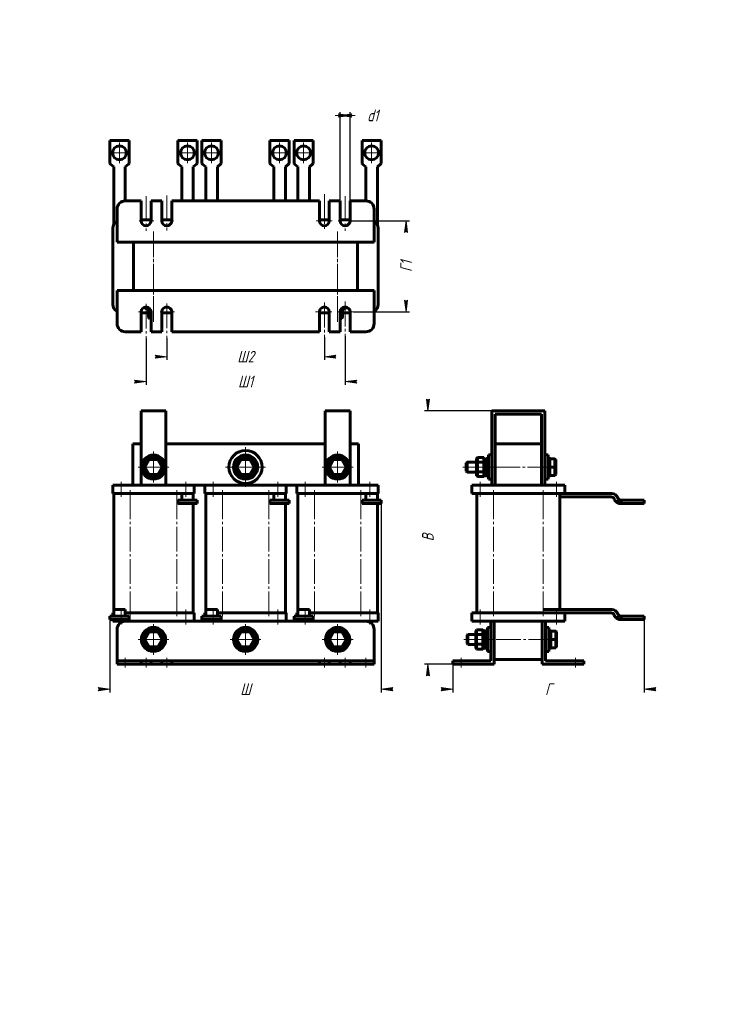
# Model space of a CAD drawing. Header units: millimetres. Extents: x 0 to 420, y 0 to 594.
import ezdxf

# ---------------------------------------------------------------- set-up
doc = ezdxf.new("R2010")
doc.units = ezdxf.units.MM
for name, pattern in [('K5LT_AXLED', [19.5, 15, -1.5, 1.5, -1.5]), ('K5LT_BASIC', [0]), ('K5LT_THIN', [0])]:
    doc.linetypes.add(name, pattern=pattern)
doc.layers.add('Системный слой', color=7, linetype='Continuous')
doc.styles.add('KDIMTEXTSTYLE', font='GOST_AU.SHX', dxfattribs={"width": 0.96, "oblique": 15, "height": 5})
doc.dimstyles.new('KDIMSTYLE (1.00)', dxfattribs={"dimtxt": 5, "dimasz": 1, "dimexe": 2, "dimexo": 0, "dimgap": 1, "dimtad": 1, "dimtxsty": 'KDIMTEXTSTYLE', "dimsah": 1, "dimcen": 0, "dimdle": 1, "dimadec": 0, "dimazin": 0, "dimtfac": 0.667, "dimtmove": 0, "dimatfit": 3, "dimfxl": 1, "dimtvp": 1, "dimtolj": 1, "dimtzin": 0, "dimarcsym": 0})

# ---------------------------------------------------------------- blocks, each defined once
blk = doc.blocks.new('U0')
at = {"layer": 'Системный слой', "color": 150, "linetype": 'K5LT_BASIC', "lineweight": 60, "true_color": 0x0080ff}
for p, q in [((167.18, 234.11), (167.18, 236.11)), ((167.18, 231.11), (167.18, 232.11))]:
    blk.add_line(p, q, dxfattribs=at)
blk = doc.blocks.new('U1')
at = {"layer": 'Системный слой', "color": 150, "linetype": 'K5LT_BASIC', "lineweight": 60, "true_color": 0x0080ff}
for p, q in [((111.68, 234.11), (111.68, 236.11)), ((111.68, 231.11), (111.68, 232.11))]:
    blk.add_line(p, q, dxfattribs=at)
blk = doc.blocks.new('U2')
at = {"layer": 'Системный слой', "color": 150, "linetype": 'K5LT_BASIC', "lineweight": 60, "true_color": 0x0080ff}
for p, q in [((105.18, 231.11), (111.68, 231.11)), ((160.68, 231.11), (167.18, 231.11))]:
    blk.add_line(p, q, dxfattribs=at)
blk = doc.blocks.new('U3')
at = {"layer": 'Системный слой', "color": 150, "linetype": 'K5LT_BASIC', "lineweight": 60, "true_color": 0x0080ff}
for p, q in [((68.18, 338.11), (73.18, 338.11)), ((88.18, 338.11), (184.18, 338.11)), ((199.18, 338.11), (204.18, 338.11))]:
    blk.add_line(p, q, dxfattribs=at)
blk = doc.blocks.new('U4')
at = {"layer": 'Системный слой', "color": 150, "linetype": 'K5LT_BASIC', "lineweight": 60, "true_color": 0x0080ff}
for p, q in [((105.18, 313.11), (111.68, 313.11)), ((160.68, 313.11), (167.18, 313.11))]:
    blk.add_line(p, q, dxfattribs=at)
blk = doc.blocks.new('U5')
at = {"layer": 'Системный слой', "color": 150, "linetype": 'K5LT_BASIC', "lineweight": 60, "true_color": 0x0080ff}
for p, q in [((56.18, 234.11), (56.18, 236.11)), ((56.18, 231.11), (56.18, 232.11))]:
    blk.add_line(p, q, dxfattribs=at)
blk = doc.blocks.new('U6')
at = {"layer": 'Системный слой', "color": 30, "linetype": 'K5LT_AXLED', "lineweight": 18, "true_color": 0xff8000}
for q in [(80.68, 229.41), (71.38, 220.11), (89.98, 220.11), (80.68, 210.81)]:
    blk.add_line((80.68, 220.11), q, dxfattribs=at)
blk = doc.blocks.new('U7')
at = {"layer": 'Системный слой', "color": 30, "linetype": 'K5LT_AXLED', "lineweight": 18, "true_color": 0xff8000}
for q in [(80.68, 333.41), (71.38, 324.11), (89.98, 324.11), (80.68, 314.81)]:
    blk.add_line((80.68, 324.11), q, dxfattribs=at)
blk = doc.blocks.new('U8')
at = {"layer": 'Системный слой', "color": 30, "linetype": 'K5LT_AXLED', "lineweight": 18, "true_color": 0xff8000}
for q in [(136.18, 229.41), (126.88, 220.11), (145.48, 220.11), (136.18, 210.81)]:
    blk.add_line((136.18, 220.11), q, dxfattribs=at)
blk = doc.blocks.new('U9')
at = {"layer": 'Системный слой', "color": 30, "linetype": 'K5LT_AXLED', "lineweight": 18, "true_color": 0xff8000}
for q in [(136.18, 336.11), (124.18, 324.11), (148.18, 324.11), (136.18, 312.11)]:
    blk.add_line((136.18, 324.11), q, dxfattribs=at)
blk = doc.blocks.new('U10')
at = {"layer": 'Системный слой', "color": 30, "linetype": 'K5LT_AXLED', "lineweight": 18, "true_color": 0xff8000}
for q in [(191.68, 229.41), (182.38, 220.11), (200.98, 220.11), (191.68, 210.81)]:
    blk.add_line((191.68, 220.11), q, dxfattribs=at)
blk = doc.blocks.new('U11')
at = {"layer": 'Системный слой', "color": 30, "linetype": 'K5LT_AXLED', "lineweight": 18, "true_color": 0xff8000}
for q in [(191.68, 333.41), (182.38, 324.11), (200.98, 324.11), (191.68, 314.81)]:
    blk.add_line((191.68, 324.11), q, dxfattribs=at)
blk = doc.blocks.new('KDIMARROW_01')
at = {"layer": 'Системный слой'}
blk.add_hatch(color=0, dxfattribs=at).paths.add_polyline_path([(-7, -0.92), (0, 0), (-7, 0.92), (-6.3, 0)])
at = {"layer": 'Системный слой', "color": 0, "linetype": 'K5LT_THIN', "lineweight": 18}
for p, q in [((-6.3, 0), (-7, 0.92)), ((-7, 0.92), (0, 0)), ((0, 0), (-7, -0.92)), ((-7, -0.92), (-6.3, 0)), ((0, 0), (-1, 0))]:
    blk.add_line(p, q, dxfattribs=at)
blk = doc.blocks.new('U12')
at = {"layer": 'Системный слой', "color": 150, "linetype": 'K5LT_BASIC', "lineweight": 60, "true_color": 0x0080ff}
for p, q in [((270.2, 220.11), (270.2, 223.11)), ((270.2, 217.11), (270.2, 220.11))]:
    blk.add_line(p, q, dxfattribs=at)
blk = doc.blocks.new('U13')
at = {"layer": 'Системный слой', "color": 150, "linetype": 'K5LT_BASIC', "lineweight": 60, "true_color": 0x0080ff}
for p, q in [((269.7, 220.11), (269.7, 222.61)), ((269.7, 217.61), (269.7, 220.11))]:
    blk.add_line(p, q, dxfattribs=at)
blk = doc.blocks.new('U14')
at = {"layer": 'Системный слой', "color": 150, "linetype": 'K5LT_BASIC', "lineweight": 60, "true_color": 0x0080ff}
for p, q in [((280.34, 328.75), (280.3, 328.51)), ((280.96, 329.33), (280.34, 328.75)), ((281.77, 329.09), (280.96, 329.33)), ((282, 328.51), (281.77, 329.09))]:
    blk.add_line(p, q, dxfattribs=at)
blk = doc.blocks.new('U15')
at = {"layer": 'Системный слой', "color": 150, "linetype": 'K5LT_BASIC', "lineweight": 60, "true_color": 0x0080ff}
for p, q in [((280.34, 328.75), (280.3, 328.51)), ((280.96, 329.33), (280.34, 328.75)), ((281.77, 329.09), (280.96, 329.33)), ((282, 328.51), (281.77, 329.09))]:
    blk.add_line(p, q, dxfattribs=at)
blk = doc.blocks.new('U16')
at = {"layer": 'Системный слой', "color": 150, "linetype": 'K5LT_BASIC', "lineweight": 60, "true_color": 0x0080ff}
for p, q in [((269.7, 324.11), (269.7, 327.11)), ((269.7, 321.11), (269.7, 324.11))]:
    blk.add_line(p, q, dxfattribs=at)
blk = doc.blocks.new('U17')
at = {"layer": 'Системный слой', "color": 150, "linetype": 'K5LT_BASIC', "lineweight": 60, "true_color": 0x0080ff}
for p, q in [((269.2, 324.11), (269.2, 326.61)), ((269.2, 321.61), (269.2, 324.11))]:
    blk.add_line(p, q, dxfattribs=at)
blk = doc.blocks.new('U18')
at = {"layer": 'Системный слой', "color": 150, "linetype": 'K5LT_BASIC', "lineweight": 60, "true_color": 0x0080ff}
for p, q in [((180.68, 473.2), (186.68, 473.2)), ((193.18, 473.2), (199.18, 473.2))]:
    blk.add_line(p, q, dxfattribs=at)
blk = doc.blocks.new('U19')
at = {"layer": 'Системный слой', "color": 150, "linetype": 'K5LT_BASIC', "lineweight": 60, "true_color": 0x0080ff}
for p, q in [((186.68, 417.2), (180.68, 417.2)), ((199.18, 417.2), (194.68, 417.2))]:
    blk.add_line(p, q, dxfattribs=at)
blk = doc.blocks.new('U20')
at = {"layer": 'Системный слой', "color": 150, "linetype": 'K5LT_BASIC', "lineweight": 60, "true_color": 0x0080ff}
for p, q in [((73.18, 473.2), (79.18, 473.2)), ((85.68, 473.2), (91.68, 473.2))]:
    blk.add_line(p, q, dxfattribs=at)
blk = doc.blocks.new('U21')
at = {"layer": 'Системный слой', "color": 150, "linetype": 'K5LT_BASIC', "lineweight": 60, "true_color": 0x0080ff}
for p, q in [((77.68, 417.2), (73.18, 417.2)), ((91.68, 417.2), (85.68, 417.2))]:
    blk.add_line(p, q, dxfattribs=at)
blk = doc.blocks.new('U22')
at = {"layer": 'Системный слой', "color": 30, "linetype": 'K5LT_AXLED', "lineweight": 18, "true_color": 0xff8000}
for q in [(60.18, 519.9), (53.98, 513.7), (66.38, 513.7), (60.18, 507.5)]:
    blk.add_line((60.18, 513.7), q, dxfattribs=at)
blk = doc.blocks.new('U23')
at = {"layer": 'Системный слой', "color": 30, "linetype": 'K5LT_AXLED', "lineweight": 18, "true_color": 0xff8000}
for q in [(101.18, 519.9), (94.98, 513.7), (107.38, 513.7), (101.18, 507.5)]:
    blk.add_line((101.18, 513.7), q, dxfattribs=at)
blk = doc.blocks.new('U24')
at = {"layer": 'Системный слой', "color": 30, "linetype": 'K5LT_AXLED', "lineweight": 18, "true_color": 0xff8000}
for q in [(115.68, 519.9), (109.48, 513.7), (121.88, 513.7), (115.68, 507.5)]:
    blk.add_line((115.68, 513.7), q, dxfattribs=at)
blk = doc.blocks.new('U25')
at = {"layer": 'Системный слой', "color": 30, "linetype": 'K5LT_AXLED', "lineweight": 18, "true_color": 0xff8000}
for q in [(156.68, 519.9), (150.48, 513.7), (162.88, 513.7), (156.68, 507.5)]:
    blk.add_line((156.68, 513.7), q, dxfattribs=at)
blk = doc.blocks.new('U26')
at = {"layer": 'Системный слой', "color": 30, "linetype": 'K5LT_AXLED', "lineweight": 18, "true_color": 0xff8000}
for q in [(171.18, 519.9), (164.98, 513.7), (177.38, 513.7), (171.18, 507.5)]:
    blk.add_line((171.18, 513.7), q, dxfattribs=at)
blk = doc.blocks.new('U27')
at = {"layer": 'Системный слой', "color": 30, "linetype": 'K5LT_AXLED', "lineweight": 18, "true_color": 0xff8000}
for q in [(212.18, 519.9), (205.98, 513.7), (218.38, 513.7), (212.18, 507.5)]:
    blk.add_line((212.18, 513.7), q, dxfattribs=at)
blk = doc.blocks.new('KDIMARROW_02')
at = {"layer": 'Системный слой'}
blk.add_hatch(color=0, dxfattribs=at).paths.add_polyline_path([(6.3, 0), (7, 0.92), (0, 0), (7, -0.92)])
at = {"layer": 'Системный слой', "color": 0, "linetype": 'K5LT_THIN', "lineweight": 18}
for p, q in [((0, 0), (-1, 0)), ((7, 0.92), (0, 0)), ((0, 0), (7, -0.92)), ((0, 0), (9, 0)), ((6.3, 0), (7, 0.92)), ((7, -0.92), (6.3, 0))]:
    blk.add_line(p, q, dxfattribs=at)

msp = doc.modelspace()

# ---------------------------------------------------------------- linework, layer by layer
at = {"layer": 'Системный слой', "color": 150, "linetype": 'K5LT_BASIC', "lineweight": 60, "true_color": 0x0080ff}
for p, q in [((54.384, 507.202), (54.384, 521.202)), ((54.384, 521.202), (65.984, 521.202)), ((65.984, 507.202), (65.984, 521.202)), ((95.384, 507.202), (95.384, 521.202)), ((95.384, 521.202), (106.984, 521.202)), ((106.984, 507.202), (106.984, 521.202)), ((109.884, 507.202), (109.884, 521.202)), ((109.884, 521.202), (121.484, 521.202)), ((121.484, 507.202), (121.484, 521.202)), ((150.884, 507.202), (150.884, 521.202)), ((150.884, 521.202), (162.484, 521.202)), ((162.484, 507.202), (162.484, 521.202)), ((165.384, 507.202), (165.384, 521.202)), ((165.384, 521.202), (176.984, 521.202)), ((176.984, 507.202), (176.984, 521.202)), ((206.384, 507.202), (206.384, 521.202)), ((206.384, 521.202), (217.984, 521.202)), ((217.984, 507.202), (217.984, 521.202)), ((54.778, 506.858), (54.384, 507.202)), ((56.684, 505.202), (54.778, 506.858)), ((56.684, 503.087), (56.684, 505.202)), ((63.684, 505.202), (65.589, 506.858)), ((63.684, 503.087), (63.684, 505.202)), ((65.984, 507.202), (65.589, 506.858)), ((95.778, 506.858), (95.384, 507.202)), ((97.684, 505.202), (95.778, 506.858)), ((97.684, 503.087), (97.684, 505.202)), ((104.684, 505.202), (106.589, 506.858)), ((104.684, 503.087), (104.684, 505.202)), ((106.984, 507.202), (106.589, 506.858)), ((110.278, 506.858), (109.884, 507.202)), ((112.184, 505.202), (110.278, 506.858)), ((112.184, 503.087), (112.184, 505.202)), ((119.184, 505.202), (121.089, 506.858)), ((119.184, 503.087), (119.184, 505.202)), ((121.484, 507.202), (121.089, 506.858)), ((151.278, 506.858), (150.884, 507.202)), ((153.184, 505.202), (151.278, 506.858)), ((153.184, 503.087), (153.184, 505.202)), ((160.184, 505.202), (162.089, 506.858)), ((160.184, 503.087), (160.184, 505.202)), ((162.484, 507.202), (162.089, 506.858)), ((165.778, 506.858), (165.384, 507.202)), ((167.684, 505.202), (165.778, 506.858)), ((167.684, 503.087), (167.684, 505.202)), ((174.684, 505.202), (176.589, 506.858)), ((174.684, 503.087), (174.684, 505.202)), ((176.984, 507.202), (176.589, 506.858)), ((206.778, 506.858), (206.384, 507.202)), ((208.684, 505.202), (206.778, 506.858)), ((208.684, 503.087), (208.684, 505.202)), ((215.684, 505.202), (217.589, 506.858)), ((215.684, 503.087), (215.684, 505.202)), ((217.984, 507.202), (217.589, 506.858)), ((56.684, 501.202), (56.684, 503.087)), ((56.684, 470.381), (56.684, 501.202)), ((63.684, 503.087), (63.684, 501.202)), ((63.684, 484.702), (63.684, 501.202)), ((97.684, 501.202), (97.684, 503.087)), ((97.684, 484.702), (97.684, 501.202)), ((104.684, 503.087), (104.684, 501.202)), ((104.684, 484.702), (104.684, 501.202)), ((112.184, 501.202), (112.184, 503.087)), ((112.184, 484.702), (112.184, 501.202)), ((119.184, 503.087), (119.184, 501.202)), ((119.184, 484.702), (119.184, 501.202)), ((153.184, 501.202), (153.184, 503.087)), ((153.184, 484.702), (153.184, 501.202)), ((160.184, 503.087), (160.184, 501.202)), ((160.184, 484.702), (160.184, 501.202)), ((167.684, 501.202), (167.684, 503.087)), ((167.684, 484.702), (167.684, 501.202)), ((174.684, 503.087), (174.684, 501.202)), ((174.684, 484.702), (174.684, 501.202)), ((208.684, 501.202), (208.684, 503.087)), ((208.684, 484.702), (208.684, 501.202)), ((215.684, 503.087), (215.684, 501.202)), ((215.684, 470.381), (215.684, 501.202)), ((63.684, 484.702), (73.184, 484.702)), ((73.184, 484.702), (73.184, 472.702)), ((79.184, 472.702), (79.184, 484.702)), ((79.184, 484.702), (85.684, 484.702)), ((85.684, 484.702), (85.684, 472.702)), ((91.684, 472.702), (91.684, 484.702)), ((91.684, 484.702), (180.684, 484.702)), ((180.684, 484.702), (180.684, 472.702)), ((186.684, 484.702), (193.184, 484.702)), ((186.684, 472.702), (186.684, 484.702)), ((193.184, 484.702), (193.184, 472.702)), ((199.184, 472.702), (199.184, 484.702)), ((199.184, 484.702), (208.684, 484.702)), ((58.684, 459.702), (58.684, 479.702)), ((213.684, 479.702), (213.684, 459.702)), ((56.184, 422.202), (56.184, 468.202)), ((216.184, 468.202), (216.184, 422.202)), ((213.684, 459.702), (58.684, 459.702)), ((68.684, 430.702), (68.684, 459.702)), ((203.684, 459.702), (203.684, 430.702)), ((58.684, 410.702), (58.684, 430.702)), ((58.684, 430.702), (213.684, 430.702)), ((213.684, 430.702), (213.684, 410.702)), ((73.184, 417.702), (73.184, 405.702)), ((75.684, 420.102), (75.684, 420.66)), ((75.684, 420.102), (77.984, 420.102)), ((75.684, 420.102), (76.184, 419.602)), ((76.184, 419.602), (78.505, 419.602)), ((77.684, 419.602), (77.684, 414.802)), ((79.184, 405.702), (79.184, 417.702)), ((85.684, 417.702), (85.684, 405.702)), ((91.684, 405.702), (91.684, 417.702)), ((180.684, 417.702), (180.684, 405.702)), ((186.684, 405.702), (186.684, 417.702)), ((193.184, 417.702), (193.184, 405.702)), ((193.862, 419.602), (196.184, 419.602)), ((194.384, 420.102), (196.684, 420.102)), ((194.684, 419.602), (194.684, 414.802)), ((196.684, 420.102), (196.184, 419.602)), ((196.684, 420.102), (196.684, 420.66)), ((199.184, 405.702), (199.184, 417.702)), ((79.184, 414.802), (77.684, 414.802)), ((77.684, 414.802), (78.184, 414.302)), ((77.684, 414.802), (77.684, 414.302)), ((78.184, 414.302), (77.684, 414.302)), ((77.684, 414.302), (78.184, 413.802)), ((79.184, 414.302), (78.184, 414.302)), ((79.184, 413.802), (78.184, 413.802)), ((194.684, 414.802), (193.184, 414.802)), ((194.184, 414.302), (193.184, 414.302)), ((194.184, 413.802), (193.184, 413.802)), ((194.684, 414.802), (194.184, 414.302)), ((194.684, 414.302), (194.184, 414.302)), ((194.684, 414.302), (194.184, 413.802)), ((194.684, 414.802), (194.684, 414.302)), ((73.184, 405.702), (63.684, 405.702)), ((85.684, 405.702), (79.184, 405.702)), ((180.684, 405.702), (91.684, 405.702)), ((193.184, 405.702), (186.684, 405.702)), ((208.684, 405.702), (199.184, 405.702)), ((88.184, 358.112), (73.184, 358.112)), ((73.184, 313.112), (73.184, 358.112)), ((88.184, 313.112), (88.184, 358.112)), ((199.184, 358.112), (184.184, 358.112)), ((184.184, 313.112), (184.184, 358.112)), ((199.184, 313.112), (199.184, 358.112)), ((316.604, 358.112), (284.604, 358.112)), ((284.604, 358.112), (284.604, 313.112)), ((316.604, 313.112), (316.604, 358.112)), ((286.604, 356.112), (314.604, 356.112)), ((286.604, 338.112), (286.604, 356.112)), ((314.604, 356.112), (314.604, 338.112)), ((68.184, 313.112), (68.184, 338.112)), ((204.184, 313.112), (204.184, 338.112)), ((286.604, 313.112), (286.604, 338.112)), ((286.604, 338.112), (314.604, 338.112)), ((314.604, 313.112), (314.604, 338.112)), ((77.797, 329.112), (74.91, 324.112)), ((78.086, 328.612), (75.487, 324.112)), ((77.797, 329.112), (78.086, 328.612)), ((83.57, 329.112), (77.797, 329.112)), ((83.282, 328.612), (78.086, 328.612)), ((83.57, 329.112), (83.282, 328.612)), ((85.88, 324.112), (83.282, 328.612)), ((86.457, 324.112), (83.57, 329.112)), ((133.297, 329.112), (130.41, 324.112)), ((133.586, 328.612), (130.987, 324.112)), ((133.297, 329.112), (133.586, 328.612)), ((139.07, 329.112), (133.297, 329.112)), ((138.782, 328.612), (133.586, 328.612)), ((139.07, 329.112), (138.782, 328.612)), ((141.38, 324.112), (138.782, 328.612)), ((141.957, 324.112), (139.07, 329.112)), ((188.797, 329.112), (185.91, 324.112)), ((189.086, 328.612), (186.487, 324.112)), ((188.797, 329.112), (189.086, 328.612)), ((194.57, 329.112), (188.797, 329.112)), ((194.282, 328.612), (189.086, 328.612)), ((194.57, 329.112), (194.282, 328.612)), ((196.88, 324.112), (194.282, 328.612)), ((197.457, 324.112), (194.57, 329.112)), ((269.704, 327.112), (269.204, 326.612)), ((275.504, 327.112), (269.704, 327.112)), ((276.004, 329.886), (275.504, 329.308)), ((275.504, 329.308), (275.504, 326.71)), ((276.004, 326.999), (275.504, 326.71)), ((275.504, 326.71), (275.504, 321.514)), ((276.004, 329.886), (279.804, 329.886)), ((276.004, 329.886), (276.004, 326.999)), ((276.004, 326.999), (279.804, 326.999)), ((276.004, 326.999), (276.004, 321.225)), ((279.804, 329.886), (280.304, 329.308)), ((279.804, 329.886), (279.804, 326.999)), ((279.804, 326.999), (280.304, 326.71)), ((279.804, 326.999), (279.804, 321.225)), ((280.304, 329.308), (280.304, 326.71)), ((280.304, 326.71), (280.304, 321.514)), ((282.004, 330.112), (282.604, 330.112)), ((282.004, 330.112), (282.004, 318.112)), ((282.604, 331.412), (282.604, 316.812)), ((282.604, 331.412), (284.604, 331.412)), ((316.604, 331.412), (318.604, 331.412)), ((318.604, 331.412), (318.604, 316.812)), ((318.604, 330.112), (319.204, 330.112)), ((319.204, 330.112), (319.204, 318.112)), ((319.704, 329.112), (319.204, 328.612)), ((319.704, 329.112), (322.704, 329.112)), ((319.704, 329.112), (319.704, 324.112)), ((322.704, 329.112), (323.204, 328.612)), ((322.704, 329.112), (322.704, 324.112)), ((323.204, 328.612), (323.204, 324.112)), ((74.91, 324.112), (77.797, 319.112)), ((74.91, 324.112), (75.487, 324.112)), ((75.487, 324.112), (78.086, 319.612)), ((83.282, 319.612), (85.88, 324.112)), ((83.57, 319.112), (86.457, 324.112)), ((86.457, 324.112), (85.88, 324.112)), ((130.41, 324.112), (133.297, 319.112)), ((130.41, 324.112), (130.987, 324.112)), ((130.987, 324.112), (133.586, 319.612)), ((138.782, 319.612), (141.38, 324.112)), ((139.07, 319.112), (141.957, 324.112)), ((141.957, 324.112), (141.38, 324.112)), ((185.91, 324.112), (188.797, 319.112)), ((185.91, 324.112), (186.487, 324.112)), ((186.487, 324.112), (189.086, 319.612)), ((194.282, 319.612), (196.88, 324.112)), ((194.57, 319.112), (197.457, 324.112)), ((197.457, 324.112), (196.88, 324.112)), ((269.704, 321.112), (269.204, 321.612)), ((275.504, 321.112), (269.704, 321.112)), ((276.004, 321.225), (275.504, 321.514)), ((275.504, 321.514), (275.504, 318.916)), ((276.004, 321.225), (279.804, 321.225)), ((276.004, 321.225), (276.004, 318.339)), ((279.804, 321.225), (280.304, 321.514)), ((279.804, 321.225), (279.804, 318.339)), ((280.304, 321.514), (280.304, 318.916)), ((319.704, 324.112), (319.204, 324.112)), ((319.704, 324.112), (322.704, 324.112)), ((319.704, 324.112), (319.704, 319.112)), ((322.704, 324.112), (322.704, 319.112)), ((322.704, 324.112), (323.204, 324.112)), ((323.204, 324.112), (323.204, 319.612)), ((77.797, 319.112), (78.086, 319.612)), ((77.797, 319.112), (83.57, 319.112)), ((78.086, 319.612), (83.282, 319.612)), ((83.57, 319.112), (83.282, 319.612)), ((133.297, 319.112), (133.586, 319.612)), ((133.297, 319.112), (139.07, 319.112)), ((133.586, 319.612), (138.782, 319.612)), ((139.07, 319.112), (138.782, 319.612)), ((188.797, 319.112), (189.086, 319.612)), ((188.797, 319.112), (194.57, 319.112)), ((189.086, 319.612), (194.282, 319.612)), ((194.57, 319.112), (194.282, 319.612)), ((276.004, 318.339), (275.504, 318.916)), ((276.004, 318.339), (279.804, 318.339)), ((279.804, 318.339), (280.304, 318.916)), ((282.004, 318.112), (282.604, 318.112)), ((282.604, 316.812), (284.604, 316.812)), ((316.604, 316.812), (318.604, 316.812)), ((318.604, 318.112), (319.204, 318.112)), ((319.704, 319.112), (319.204, 319.612)), ((319.704, 319.112), (322.704, 319.112)), ((322.704, 319.112), (323.204, 319.612)), ((56.184, 313.112), (61.184, 313.112)), ((56.184, 308.112), (56.184, 313.112)), ((61.184, 313.112), (100.184, 313.112)), ((100.184, 313.112), (105.184, 313.112)), ((105.184, 308.112), (105.184, 313.112)), ((111.684, 313.112), (116.684, 313.112)), ((111.684, 308.112), (111.684, 313.112)), ((116.684, 313.112), (155.684, 313.112)), ((155.684, 313.112), (160.684, 313.112)), ((160.684, 308.112), (160.684, 313.112)), ((167.184, 313.112), (172.184, 313.112)), ((167.184, 308.112), (167.184, 313.112)), ((172.184, 313.112), (211.184, 313.112)), ((211.184, 313.112), (216.184, 313.112)), ((216.184, 308.112), (216.184, 313.112)), ((272.604, 313.112), (277.604, 313.112)), ((272.604, 308.112), (272.604, 313.112)), ((277.604, 313.112), (323.604, 313.112)), ((323.604, 313.112), (328.604, 313.112)), ((328.604, 308.112), (328.604, 313.112)), ((56.184, 308.112), (61.184, 308.112)), ((56.684, 238.112), (56.684, 308.112)), ((61.184, 308.112), (97.684, 308.112)), ((95.384, 304.112), (95.384, 302.112)), ((106.984, 304.112), (95.384, 304.112)), ((104.684, 308.112), (97.684, 308.112)), ((97.684, 305.446), (97.684, 308.112)), ((97.684, 304.112), (97.684, 305.446)), ((104.684, 308.112), (104.684, 305.446)), ((104.684, 308.112), (105.184, 308.112)), ((104.684, 305.446), (104.684, 304.112)), ((106.984, 302.112), (106.984, 304.112)), ((111.684, 308.112), (116.684, 308.112)), ((112.184, 238.112), (112.184, 308.112)), ((116.684, 308.112), (153.184, 308.112)), ((150.884, 304.112), (150.884, 302.112)), ((162.484, 304.112), (150.884, 304.112)), ((160.184, 308.112), (153.184, 308.112)), ((153.184, 305.446), (153.184, 308.112)), ((153.184, 304.112), (153.184, 305.446)), ((160.184, 308.112), (160.184, 305.446)), ((160.184, 308.112), (160.684, 308.112)), ((160.184, 305.446), (160.184, 304.112)), ((162.484, 302.112), (162.484, 304.112)), ((167.184, 308.112), (172.184, 308.112)), ((167.684, 238.112), (167.684, 308.112)), ((172.184, 308.112), (208.684, 308.112)), ((206.384, 304.112), (206.384, 302.112)), ((217.984, 304.112), (206.384, 304.112)), ((215.684, 308.112), (208.684, 308.112)), ((208.684, 305.446), (208.684, 308.112)), ((208.684, 304.112), (208.684, 305.446)), ((215.684, 308.112), (215.684, 305.446)), ((215.684, 308.112), (216.184, 308.112)), ((215.684, 305.446), (215.684, 304.112)), ((217.984, 302.112), (217.984, 304.112)), ((272.604, 308.112), (277.604, 308.112)), ((275.604, 236.112), (275.604, 308.112)), ((277.604, 308.112), (323.604, 308.112)), ((323.604, 308.112), (328.604, 308.112)), ((325.604, 238.112), (325.604, 308.112)), ((325.604, 306.112), (356.604, 306.112)), ((328.604, 308.112), (356.947, 308.112)), ((362.604, 304.112), (360.604, 304.112)), ((360.604, 302.472), (360.604, 304.112)), ((362.604, 304.112), (376.604, 304.112)), ((362.604, 302.112), (362.604, 304.112)), ((376.604, 304.112), (376.604, 302.112)), ((95.384, 302.112), (106.984, 302.112)), ((104.684, 236.112), (104.684, 302.112)), ((150.884, 302.112), (162.484, 302.112)), ((160.184, 236.112), (160.184, 302.112)), ((206.384, 302.112), (217.984, 302.112)), ((215.684, 236.112), (215.684, 302.112)), ((362.261, 302.112), (362.604, 302.112)), ((362.604, 302.112), (376.604, 302.112)), ((63.684, 238.112), (56.684, 238.112)), ((56.684, 235.446), (56.684, 238.112)), ((63.684, 238.112), (63.684, 235.446)), ((119.184, 238.112), (112.184, 238.112)), ((112.184, 235.446), (112.184, 238.112)), ((119.184, 238.112), (119.184, 235.446)), ((174.684, 238.112), (167.684, 238.112)), ((167.684, 235.446), (167.684, 238.112)), ((174.684, 238.112), (174.684, 235.446)), ((315.604, 238.112), (356.947, 238.112)), ((54.384, 234.112), (54.384, 232.112)), ((65.984, 234.112), (54.384, 234.112)), ((54.384, 232.112), (65.984, 232.112)), ((56.184, 236.112), (56.684, 236.112)), ((56.684, 234.112), (56.684, 235.446)), ((63.684, 236.112), (100.184, 236.112)), ((63.684, 235.446), (63.684, 234.112)), ((65.984, 232.112), (65.984, 234.112)), ((100.184, 236.112), (105.184, 236.112)), ((105.184, 231.112), (105.184, 236.112)), ((109.884, 234.112), (109.884, 232.112)), ((121.484, 234.112), (109.884, 234.112)), ((109.884, 232.112), (121.484, 232.112)), ((111.684, 236.112), (112.184, 236.112)), ((112.184, 234.112), (112.184, 235.446)), ((119.184, 236.112), (155.684, 236.112)), ((119.184, 235.446), (119.184, 234.112)), ((121.484, 232.112), (121.484, 234.112)), ((155.684, 236.112), (160.684, 236.112)), ((160.684, 231.112), (160.684, 236.112)), ((165.384, 234.112), (165.384, 232.112)), ((176.984, 234.112), (165.384, 234.112)), ((165.384, 232.112), (176.984, 232.112)), ((167.184, 236.112), (167.684, 236.112)), ((167.684, 234.112), (167.684, 235.446)), ((174.684, 236.112), (211.184, 236.112)), ((174.684, 235.446), (174.684, 234.112)), ((176.984, 232.112), (176.984, 234.112)), ((211.184, 236.112), (216.184, 236.112)), ((216.184, 231.112), (216.184, 236.112)), ((272.604, 236.112), (277.604, 236.112)), ((272.604, 231.112), (272.604, 236.112)), ((277.604, 236.112), (323.604, 236.112)), ((323.604, 236.112), (325.783, 236.112)), ((325.783, 236.112), (356.604, 236.112)), ((328.604, 231.112), (328.604, 236.112)), ((360.604, 232.472), (360.604, 234.112)), ((362.604, 234.112), (360.604, 234.112)), ((362.261, 232.112), (362.604, 232.112)), ((362.604, 234.112), (376.604, 234.112)), ((362.604, 232.112), (362.604, 234.112)), ((362.604, 232.112), (376.604, 232.112)), ((376.604, 234.112), (376.604, 232.112)), ((56.184, 231.112), (61.184, 231.112)), ((58.684, 207.112), (58.684, 226.112)), ((61.184, 231.112), (100.184, 231.112)), ((100.184, 231.112), (105.184, 231.112)), ((111.684, 231.112), (116.684, 231.112)), ((116.684, 231.112), (155.684, 231.112)), ((155.684, 231.112), (160.684, 231.112)), ((167.184, 231.112), (172.184, 231.112)), ((172.184, 231.112), (211.184, 231.112)), ((211.184, 231.112), (216.184, 231.112)), ((213.684, 207.112), (213.684, 226.112)), ((272.604, 231.112), (277.604, 231.112)), ((275.504, 225.886), (275.004, 225.308)), ((275.504, 225.886), (279.304, 225.886)), ((275.504, 225.886), (275.504, 222.999)), ((277.604, 231.112), (323.604, 231.112)), ((279.304, 225.886), (279.804, 225.308)), ((279.304, 225.886), (279.304, 222.999)), ((281.504, 226.112), (282.104, 226.112)), ((281.504, 226.112), (281.504, 214.112)), ((282.104, 227.412), (282.104, 212.812)), ((282.104, 227.412), (284.104, 227.412)), ((284.104, 226.112), (284.104, 231.112)), ((284.104, 207.112), (284.104, 226.112)), ((286.104, 231.112), (286.104, 226.112)), ((286.104, 205.112), (286.104, 226.112)), ((315.104, 226.112), (315.104, 231.112)), ((315.104, 205.112), (315.104, 226.112)), ((317.104, 231.112), (317.104, 226.112)), ((317.104, 227.412), (319.104, 227.412)), ((317.104, 207.112), (317.104, 226.112)), ((319.104, 227.412), (319.104, 212.812)), ((319.104, 226.112), (319.704, 226.112)), ((319.704, 226.112), (319.704, 214.112)), ((323.604, 231.112), (328.604, 231.112)), ((77.797, 225.112), (74.91, 220.112)), ((74.91, 220.112), (77.797, 215.112)), ((74.91, 220.112), (75.487, 220.112)), ((78.086, 224.612), (75.487, 220.112)), ((75.487, 220.112), (78.086, 215.612)), ((77.797, 225.112), (78.086, 224.612)), ((83.57, 225.112), (77.797, 225.112)), ((83.282, 224.612), (78.086, 224.612)), ((83.57, 225.112), (83.282, 224.612)), ((85.88, 220.112), (83.282, 224.612)), ((83.282, 215.612), (85.88, 220.112)), ((86.457, 220.112), (83.57, 225.112)), ((83.57, 215.112), (86.457, 220.112)), ((86.457, 220.112), (85.88, 220.112)), ((133.297, 225.112), (130.41, 220.112)), ((130.41, 220.112), (133.297, 215.112)), ((130.41, 220.112), (130.987, 220.112)), ((133.586, 224.612), (130.987, 220.112)), ((130.987, 220.112), (133.586, 215.612)), ((133.297, 225.112), (133.586, 224.612)), ((139.07, 225.112), (133.297, 225.112)), ((138.782, 224.612), (133.586, 224.612)), ((139.07, 225.112), (138.782, 224.612)), ((141.38, 220.112), (138.782, 224.612)), ((138.782, 215.612), (141.38, 220.112)), ((141.957, 220.112), (139.07, 225.112)), ((139.07, 215.112), (141.957, 220.112)), ((141.957, 220.112), (141.38, 220.112)), ((188.797, 225.112), (185.91, 220.112)), ((185.91, 220.112), (188.797, 215.112)), ((185.91, 220.112), (186.487, 220.112)), ((189.086, 224.612), (186.487, 220.112)), ((186.487, 220.112), (189.086, 215.612)), ((188.797, 225.112), (189.086, 224.612)), ((194.57, 225.112), (188.797, 225.112)), ((194.282, 224.612), (189.086, 224.612)), ((194.57, 225.112), (194.282, 224.612)), ((196.88, 220.112), (194.282, 224.612)), ((194.282, 215.612), (196.88, 220.112)), ((197.457, 220.112), (194.57, 225.112)), ((194.57, 215.112), (197.457, 220.112)), ((197.457, 220.112), (196.88, 220.112)), ((270.204, 223.112), (269.704, 222.612)), ((275.004, 223.112), (270.204, 223.112)), ((275.004, 225.308), (275.004, 222.71)), ((275.504, 222.999), (275.004, 222.71)), ((275.004, 222.71), (275.004, 217.514)), ((275.504, 222.999), (279.304, 222.999)), ((275.504, 222.999), (275.504, 217.225)), ((279.304, 222.999), (279.804, 222.71)), ((279.304, 222.999), (279.304, 217.225)), ((279.804, 225.308), (279.804, 222.71)), ((279.804, 222.71), (279.804, 217.514)), ((320.204, 225.112), (319.704, 224.612)), ((320.204, 220.112), (319.704, 220.112)), ((320.204, 225.112), (323.204, 225.112)), ((320.204, 225.112), (320.204, 220.112)), ((320.204, 220.112), (323.204, 220.112)), ((320.204, 220.112), (320.204, 215.112)), ((323.204, 225.112), (323.704, 224.612)), ((323.204, 225.112), (323.204, 220.112)), ((323.204, 220.112), (323.204, 215.112)), ((323.204, 220.112), (323.704, 220.112)), ((323.704, 224.612), (323.704, 220.112)), ((323.704, 220.112), (323.704, 215.612)), ((77.797, 215.112), (78.086, 215.612)), ((77.797, 215.112), (83.57, 215.112)), ((78.086, 215.612), (83.282, 215.612)), ((83.57, 215.112), (83.282, 215.612)), ((133.297, 215.112), (133.586, 215.612)), ((133.297, 215.112), (139.07, 215.112)), ((133.586, 215.612), (138.782, 215.612)), ((139.07, 215.112), (138.782, 215.612)), ((188.797, 215.112), (189.086, 215.612)), ((188.797, 215.112), (194.57, 215.112)), ((189.086, 215.612), (194.282, 215.612)), ((194.57, 215.112), (194.282, 215.612)), ((270.204, 217.112), (269.704, 217.612)), ((275.004, 217.112), (270.204, 217.112)), ((275.504, 217.225), (275.004, 217.514)), ((275.004, 217.514), (275.004, 214.916)), ((275.504, 214.339), (275.004, 214.916)), ((275.504, 217.225), (279.304, 217.225)), ((275.504, 217.225), (275.504, 214.339)), ((275.504, 214.339), (279.304, 214.339)), ((279.304, 217.225), (279.804, 217.514)), ((279.304, 217.225), (279.304, 214.339)), ((279.304, 214.339), (279.804, 214.916)), ((279.804, 217.514), (279.804, 214.916)), ((281.504, 214.112), (282.104, 214.112)), ((319.104, 214.112), (319.704, 214.112)), ((320.204, 215.112), (319.704, 215.612)), ((320.204, 215.112), (323.204, 215.112)), ((323.204, 215.112), (323.704, 215.612)), ((282.104, 212.812), (284.104, 212.812)), ((286.104, 208.112), (315.104, 208.112)), ((317.104, 212.812), (319.104, 212.812)), ((58.684, 207.112), (63.684, 207.112)), ((58.684, 205.112), (58.684, 207.112)), ((58.684, 205.112), (63.684, 205.112)), ((63.684, 207.112), (73.184, 207.112)), ((63.684, 205.112), (73.184, 205.112)), ((73.184, 207.112), (79.184, 207.112)), ((73.184, 205.112), (73.184, 207.112)), ((73.184, 205.112), (79.184, 205.112)), ((79.184, 205.112), (79.184, 207.112)), ((79.184, 207.112), (85.684, 207.112)), ((79.184, 205.112), (85.684, 205.112)), ((85.684, 207.112), (91.684, 207.112)), ((85.684, 205.112), (85.684, 207.112)), ((85.684, 205.112), (91.684, 205.112)), ((91.684, 207.112), (180.684, 207.112)), ((91.684, 205.112), (91.684, 207.112)), ((91.684, 205.112), (180.684, 205.112)), ((180.684, 207.112), (186.684, 207.112)), ((180.684, 205.112), (180.684, 207.112)), ((180.684, 205.112), (186.684, 205.112)), ((186.684, 207.112), (193.184, 207.112)), ((186.684, 205.112), (186.684, 207.112)), ((186.684, 205.112), (193.184, 205.112)), ((193.184, 207.112), (199.184, 207.112)), ((193.184, 205.112), (193.184, 207.112)), ((193.184, 205.112), (199.184, 205.112)), ((199.184, 205.112), (199.184, 207.112)), ((199.184, 207.112), (208.684, 207.112)), ((199.184, 205.112), (208.684, 205.112)), ((208.684, 207.112), (213.684, 207.112)), ((208.684, 205.112), (213.684, 205.112)), ((213.684, 205.112), (213.684, 207.112)), ((261.104, 207.112), (266.104, 207.112)), ((261.104, 205.112), (261.104, 207.112)), ((261.104, 205.112), (266.104, 205.112)), ((266.104, 207.112), (284.104, 207.112)), ((266.104, 205.112), (286.104, 205.112)), ((315.104, 205.112), (335.104, 205.112)), ((317.104, 207.112), (335.104, 207.112)), ((335.104, 207.112), (340.104, 207.112)), ((335.104, 205.112), (340.104, 205.112)), ((340.104, 205.112), (340.104, 207.112))]:
    msp.add_line(p, q, dxfattribs=at)
at = {"layer": 'Системный слой', "color": 30, "linetype": 'K5LT_AXLED', "lineweight": 18, "true_color": 0xff8000}
for p, q in [((76.184, 487.595), (76.184, 466.678)), ((88.684, 487.838), (88.684, 466.921)), ((183.684, 488.82), (183.684, 467.903)), ((196.184, 487.604), (196.184, 466.687)), ((72.012, 472.702), (80.822, 472.702)), ((85.004, 472.702), (92.746, 472.702)), ((178.846, 472.702), (188.297, 472.702)), ((192.034, 472.702), (200.15, 472.702)), ((80.684, 466.302), (80.684, 412.302)), ((80.684, 465.802), (80.684, 411.802)), ((191.684, 466.302), (191.684, 412.302)), ((191.684, 465.802), (191.684, 411.802)), ((76.184, 422.666), (76.184, 401.749)), ((88.684, 422.869), (88.684, 401.951)), ((183.684, 423.33), (183.684, 402.413)), ((196.184, 423.979), (196.184, 403.061)), ((71.688, 417.702), (80.141, 417.702)), ((84.769, 417.702), (93.4, 417.702)), ((178.446, 417.702), (188.163, 417.702)), ((201.298, 417.702), (191.684, 417.702)), ((321.204, 324.112), (267.204, 324.112)), ((280.004, 324.112), (282.604, 324.112)), ((282.604, 324.112), (286.604, 324.112)), ((314.604, 324.112), (318.604, 324.112)), ((318.604, 324.112), (321.204, 324.112)), ((61.184, 306.112), (61.184, 315.112)), ((100.184, 306.112), (100.184, 315.112)), ((116.684, 306.112), (116.684, 315.112)), ((155.684, 306.112), (155.684, 315.112)), ((172.184, 306.112), (172.184, 315.112)), ((211.184, 306.112), (211.184, 315.112)), ((277.604, 306.112), (277.604, 315.112)), ((323.604, 306.112), (323.604, 315.112)), ((66.684, 234.112), (66.684, 310.112)), ((94.684, 234.112), (94.684, 310.112)), ((122.184, 234.112), (122.184, 310.112)), ((150.184, 234.112), (150.184, 310.112)), ((177.684, 234.112), (177.684, 310.112)), ((205.684, 234.112), (205.684, 310.112)), ((285.604, 234.112), (285.604, 310.112)), ((315.604, 234.112), (315.604, 310.112)), ((61.184, 229.112), (61.184, 238.112)), ((100.184, 229.112), (100.184, 238.112)), ((116.684, 229.112), (116.684, 238.112)), ((155.684, 229.112), (155.684, 238.112)), ((172.184, 229.112), (172.184, 238.112)), ((211.184, 229.112), (211.184, 238.112)), ((277.604, 229.112), (277.604, 238.112)), ((323.604, 229.112), (323.604, 238.112)), ((321.704, 220.112), (267.704, 220.112)), ((279.504, 220.112), (282.104, 220.112)), ((282.104, 220.112), (286.104, 220.112)), ((315.104, 220.112), (319.104, 220.112)), ((319.104, 220.112), (321.704, 220.112)), ((63.684, 203.112), (63.684, 209.112)), ((76.184, 203.112), (76.184, 209.112)), ((88.684, 203.112), (88.684, 209.112)), ((183.684, 203.112), (183.684, 209.112)), ((196.184, 203.112), (196.184, 209.112)), ((208.684, 203.112), (208.684, 209.112)), ((266.104, 203.112), (266.104, 209.112)), ((335.104, 203.112), (335.104, 209.112))]:
    msp.add_line(p, q, dxfattribs=at)
at = {"layer": 'Системный слой', "color": 150, "linetype": 'K5LT_BASIC', "lineweight": 60, "true_color": 0x0080ff}
for centre, radius in [((60.184, 513.702), 4.2), ((101.184, 513.702), 4.2), ((115.684, 513.702), 4.2), ((156.684, 513.702), 4.2), ((171.184, 513.702), 4.2), ((212.184, 513.702), 4.2), ((136.184, 324.112), 10), ((80.684, 324.112), 7.3), ((80.684, 324.112), 6), ((136.184, 324.112), 7.3), ((136.184, 324.112), 6), ((191.684, 324.112), 7.3), ((191.684, 324.112), 6), ((80.684, 220.112), 7.3), ((80.684, 220.112), 6), ((136.184, 220.112), 7.3), ((136.184, 220.112), 6), ((191.684, 220.112), 7.3), ((191.684, 220.112), 6)]:
    msp.add_circle(centre, radius, dxfattribs=at)
for centre, radius, start, end in [((63.684, 479.702), 5, 90, 180), ((208.684, 479.702), 5, 0, 90), ((61.184, 468.202), 5, 120, 180), ((76.184, 472.702), 3, 180, 0), ((88.684, 472.702), 3, 180, 0), ((183.684, 472.702), 3, 180, 0), ((196.184, 472.702), 3, 180, 0), ((211.184, 468.202), 5, 0, 60), ((61.184, 422.202), 5, 180, 240), ((211.184, 422.202), 5, 300, 0), ((76.184, 417.702), 3, 0, 180), ((88.684, 417.702), 3, 0, 180), ((183.684, 417.702), 3, 0, 180), ((196.184, 417.702), 3, 0, 180), ((63.684, 410.702), 5, 180, 270), ((208.684, 410.702), 5, 270, 0), ((281.154, 319.712), 0.85, 180, 0), ((356.604, 304.112), 2, 19.471221, 90), ((356.947, 304.112), 4, 19.471221, 90), ((362.261, 306.112), 4, 199.471221, 245.530199), ((362.604, 306.112), 2, 199.471221, 270), ((362.261, 306.112), 4, 245.530199, 270), ((356.947, 234.112), 4, 19.471221, 90), ((356.604, 234.112), 2, 19.471221, 90), ((362.261, 236.112), 4, 199.471221, 245.530199), ((362.261, 236.112), 4, 245.530199, 270), ((362.604, 236.112), 2, 199.471221, 270), ((63.684, 226.112), 5, 90, 180), ((208.684, 226.112), 5, 0, 90), ((280.654, 215.712), 0.85, 180, 0)]:
    msp.add_arc(centre, radius, start, end, dxfattribs=at)
msp.add_open_spline([(281.504, 224.505), (281.504, 224.523), (281.503, 224.559), (281.496, 224.629), (281.48, 224.717), (281.447, 224.819), (281.401, 224.916), (281.344, 225.006), (281.276, 225.089), (281.198, 225.162), (281.112, 225.225), (281.018, 225.277), (280.919, 225.316), (280.815, 225.343), (280.726, 225.355), (280.654, 225.357), (280.599, 225.355), (280.545, 225.35), (280.475, 225.338), (280.389, 225.316), (280.29, 225.277), (280.196, 225.225), (280.11, 225.162), (280.056, 225.111), (280.027, 225.079), (280.017, 225.069), (280.001, 225.05), (279.983, 225.028), (279.949, 224.982), (279.907, 224.916), (279.861, 224.819), (279.828, 224.717), (279.812, 224.63), (279.805, 224.559), (279.804, 224.523), (279.804, 224.505)], degree=3, knots=[0, 0, 0, 0, 0.5196054, 1.0392107, 2.0783764, 3.1174578, 4.1564259, 5.1952617, 6.2339562, 7.2725095, 8.3109296, 9.3492316, 10.3874365, 11.4255694, 12.4636589, 13, 13.5363411, 14.0726821, 14.5744306, 15.6125201, 16.6506096, 17.6886556, 18.7265429, 19.7640153, 19.8678707, 19.9717401, 20.1774365, 20.5888292, 20.8047383, 21.8434328, 22.8821273, 23.9206805, 24.9588188, 25.4794094, 26, 26, 26, 26], dxfattribs=at)
msp.add_open_spline([(281.504, 224.505), (281.504, 224.523), (281.503, 224.559), (281.496, 224.629), (281.48, 224.717), (281.447, 224.819), (281.401, 224.916), (281.344, 225.006), (281.276, 225.089), (281.198, 225.162), (281.112, 225.225), (281.018, 225.277), (280.919, 225.316), (280.815, 225.343), (280.726, 225.355), (280.654, 225.357), (280.599, 225.355), (280.545, 225.35), (280.475, 225.338), (280.389, 225.316), (280.29, 225.277), (280.196, 225.225), (280.11, 225.162), (280.056, 225.111), (280.027, 225.079), (280.017, 225.069), (280.001, 225.05), (279.983, 225.028), (279.949, 224.982), (279.907, 224.916), (279.861, 224.819), (279.828, 224.717), (279.812, 224.63), (279.805, 224.559), (279.804, 224.523), (279.804, 224.505)], degree=3, knots=[0, 0, 0, 0, 0.5196054, 1.0392107, 2.0783764, 3.1174578, 4.1564259, 5.1952617, 6.2339562, 7.2725095, 8.3109296, 9.3492316, 10.3874365, 11.4255694, 12.4636589, 13, 13.5363411, 14.0726821, 14.5744306, 15.6125201, 16.6506096, 17.6886556, 18.7265429, 19.7640153, 19.8678707, 19.9717401, 20.1774365, 20.5888292, 20.8047383, 21.8434328, 22.8821273, 23.9206805, 24.9588188, 25.4794094, 26, 26, 26, 26], dxfattribs=at)

# ---------------------------------------------------------------- block references
at = {"layer": 'Системный слой'}
for name in ['U22', 'U23', 'U24', 'U25', 'U26', 'U27', 'U20', 'U18', 'U21', 'U19', 'U3', 'U7', 'U9', 'U11', 'U16', 'U14', 'U15', 'U17', 'U4', 'U5', 'U1', 'U0', 'U6', 'U2', 'U8', 'U10', 'U13', 'U12']:
    msp.add_blockref(name, (0, 0), dxfattribs=at)

# ---------------------------------------------------------------- dimensions: what is measured, and where the dimension line sits
at = {"layer": 'Системный слой', "color": 7}
for base, p1, p2, location, text, override in [((193.184, 536.202), (199.184, 484.702), (193.184, 484.702), (212.884, 536.202), '\\H7.0;\\W0.965;\\Q15;\\H7.0;\\W0.965;\\Q15;\\Q15;d1', {"dimexo": 0, "dimblk1": 'KDIMARROW_02', "dimblk2": 'KDIMARROW_02', "dimse1": 0, "dimse2": 0, "dimclrt": 7, "dimtolj": 1}), ((76.184, 375.702), (196.184, 403.061), (76.184, 401.749), (136.184, 375.702), '\\H7.0;\\W0.965;\\Q15;\\H7.0;\\W0.965;\\Q15;\\Q15;Ш1', {"dimexo": 0, "dimblk1": 'KDIMARROW_01', "dimblk2": 'KDIMARROW_01', "dimse1": 0, "dimse2": 0, "dimclrt": 7, "dimtolj": 1}), ((88.684, 390.702), (183.684, 402.413), (88.684, 401.951), (136.184, 390.702), '\\H7.0;\\W0.965;\\Q15;\\H7.0;\\W0.965;\\Q15;\\Q15;Ш2', {"dimexo": 0, "dimblk1": 'KDIMARROW_01', "dimblk2": 'KDIMARROW_01', "dimse1": 0, "dimse2": 0, "dimclrt": 7, "dimtolj": 1}), ((54.384, 190.112), (217.984, 304.112), (54.384, 232.112), (136.184, 190.112), '\\H7.0;\\W0.965;\\Q15;\\H7.0;\\W0.965;\\Q15;\\Q15;Ш', {"dimexo": 0, "dimblk1": 'KDIMARROW_01', "dimblk2": 'KDIMARROW_01', "dimse1": 0, "dimse2": 0, "dimclrt": 7, "dimtolj": 1}), ((261.104, 190.112), (376.604, 232.112), (261.104, 205.112), (318.854, 190.112), '\\H7.0;\\W0.965;\\Q15;\\H7.0;\\W0.965;\\Q15;\\Q15;Г', {"dimexo": 0, "dimblk1": 'KDIMARROW_01', "dimblk2": 'KDIMARROW_01', "dimse1": 0, "dimse2": 0, "dimclrt": 7, "dimtolj": 1})]:
    msp.add_linear_dim(base=base, p1=p1, p2=p2, location=location, text=text, dimstyle='KDIMSTYLE (1.00)', override=override, dxfattribs=at).render()
for base, p1, p2, location, text in [((232.984, 472.702), (201.298, 417.702), (200.15, 472.702), (232.984, 445.202), '\\H7.0;\\W0.965;\\Q15;\\H7.0;\\W0.965;\\Q15;\\Q15;Г1'), ((246.104, 205.112), (284.604, 358.112), (261.104, 205.112), (246.104, 281.612), '\\H7.0;\\W0.965;\\Q15;\\H7.0;\\W0.965;\\Q15;\\Q15;В')]:
    msp.add_linear_dim(base=base, p1=p1, p2=p2, angle=90, location=location, text=text, dimstyle='KDIMSTYLE (1.00)', override={"dimexo": 0, "dimblk1": 'KDIMARROW_01', "dimblk2": 'KDIMARROW_01', "dimse1": 0, "dimse2": 0, "dimclrt": 7, "dimtolj": 1}, dxfattribs=at).render()

doc.saveas('drawing.dxf')
